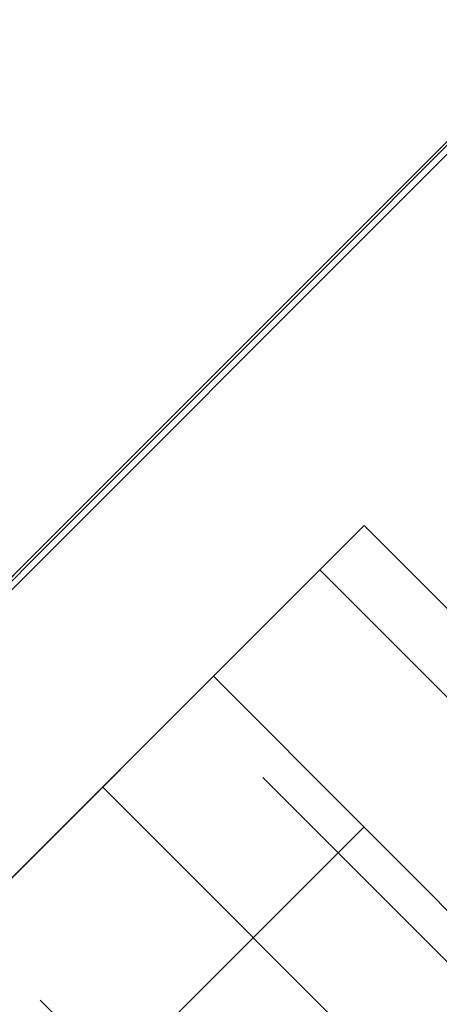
# Model space of a CAD drawing. Header units: millimetres. Extents: x -1030 to 192, y -442 to 180.
# Tile 91 of 256: x -971.63 to -969.66, y 129.11 to 133.73. Entities that reach past the tile are written whole.
import ezdxf

# ---------------------------------------------------------------- set-up
doc = ezdxf.new("R2010")
doc.units = ezdxf.units.MM
doc.header["$MEASUREMENT"] = 0
doc.layers.add('OVIDIO 120x60x72h', color=7, linetype='Continuous')

msp = doc.modelspace()

# ---------------------------------------------------------------- linework, layer by layer
at = {"layer": 'OVIDIO 120x60x72h', "extrusion": (0.265507, 0.881208, -0.391124)}
for points in [[(965.2841, 585.8316), (1010.9038, 645.0517)], [(1010.9038, 645.0517), (965.2841, 585.8316)]]:
    msp.add_lwpolyline(points, dxfattribs=at)
at = {"layer": 'OVIDIO 120x60x72h', "extrusion": (0.202852, -0.108979, 0.973126)}
for points in [[(-327.0833, 1110.8998), (-327.0833, 950.2439)], [(-327.0833, 950.2439), (-327.0833, 1110.8998)], [(-327.3787, 1110.8998), (-327.3787, 950.2439)], [(-327.6742, 950.2439), (-327.6742, 1110.8998)], [(-327.6742, 1110.8998), (-327.6742, 950.2439)]]:
    msp.add_lwpolyline(points, dxfattribs=at)
at = {"layer": 'OVIDIO 120x60x72h', "extrusion": (0.26556, 0.881185, -0.391139)}
for points in [[(1011.6195, 644.4873), (965.2992, 584.369)], [(965.2992, 584.369), (1011.6195, 644.4873)]]:
    msp.add_lwpolyline(points, dxfattribs=at)
at = {"layer": 'OVIDIO 120x60x72h', "extrusion": (0.265352, 0.881275, -0.391079)}
for points in [[(965.4559, 587.208), (1007.8396, 642.2575)], [(1007.8396, 642.2575), (965.4559, 587.208)], [(965.6347, 587.07), (1008.0185, 642.1197)], [(1008.0185, 642.1197), (965.6347, 587.07)]]:
    msp.add_lwpolyline(points, dxfattribs=at)
at = {"layer": 'OVIDIO 120x60x72h', "extrusion": (0.265352, 0.881274, -0.39108)}
msp.add_lwpolyline([(993.9061, 634.4934), (949.5931, 576.9383)], dxfattribs=at)
at = {"layer": 'OVIDIO 120x60x72h', "extrusion": (0.235702, -0.235702, 0.942809)}
for points in [[(-599.2252, 1033.5552), (-599.2252, 924.4774)], [(-600.1739, 924.4774), (-600.1739, 1033.5552)], [(-603.02, 924.4774), (-603.02, 1033.5552)], [(-602.0713, 1033.5552), (-602.0713, 924.4774)], [(-581.4172, 999.7376), (-581.4172, 894.3296)], [(-576.6314, 991.5087), (-576.6314, 886.9683)]]:
    msp.add_lwpolyline(points, dxfattribs=at)
at = {"layer": 'OVIDIO 120x60x72h', "extrusion": (0.202866, -0.108989, 0.973122)}
for points in [[(-328.0888, 1094.2877), (-328.0888, 1036.9065)], [(-328.0888, 1036.9065), (-328.0888, 1094.2877)], [(-328.8017, 1036.9065), (-328.8017, 1094.2877)]]:
    msp.add_lwpolyline(points, dxfattribs=at)
at = {"layer": 'OVIDIO 120x60x72h', "extrusion": (0.202867, -0.108989, 0.973122)}
for points in [[(-329.5149, 1094.288), (-329.5149, 1036.9068)], [(-329.5149, 1036.9068), (-329.5149, 1094.288)]]:
    msp.add_lwpolyline(points, dxfattribs=at)
at = {"layer": 'OVIDIO 120x60x72h', "extrusion": (0.108979, -0.202852, 0.973126)}
for points in [[(-824.1299, 613.0002), (-824.1299, 773.6561)], [(-824.1299, 773.6561), (-824.1299, 613.0002)], [(-823.8344, 773.6561), (-823.8344, 613.0002)], [(-823.539, 773.6561), (-823.539, 613.0002)], [(-823.539, 613.0002), (-823.539, 773.6561)]]:
    msp.add_lwpolyline(points, dxfattribs=at)
at = {"layer": 'OVIDIO 120x60x72h', "extrusion": (0.881274, 0.265352, 0.39108)}
msp.add_lwpolyline([(389.9839, 984.3626), (434.2968, 1041.9176)], dxfattribs=at)
at = {"layer": 'OVIDIO 120x60x72h', "extrusion": (0.046296, -0.021464, 0.998697)}
for points in [[(-278.0874, 893.8578), (-278.0874, 994.3691)], [(-279.5736, 892.8896), (-279.5736, 994.1941)]]:
    msp.add_lwpolyline(points, dxfattribs=at)
at = {"layer": 'OVIDIO 120x60x72h', "extrusion": (-0.015219, -0.015219, 0.999768)}
for points in [[(-958.3348, 142.428), (-967.7123, 133.0526)], [(-957.2742, 141.3672), (-966.6518, 131.9918)]]:
    msp.add_lwpolyline(points, dxfattribs=at)
at = {"layer": 'OVIDIO 120x60x72h', "extrusion": (0.021464, -0.046296, 0.998697)}
msp.add_lwpolyline([(-850.7434, 480.7108), (-850.7434, 581.2238)], dxfattribs=at)
at = {"layer": 'OVIDIO 120x60x72h'}
for points in [[(-986.0377, 116.7518), (-966.8675, 135.922)], [(-967.081, 135.7086), (-985.8243, 116.9652)], [(-970.018, 131.3574), (-981.4731, 119.9022)], [(-968.6037, 129.9432), (-970.018, 131.3574)], [(-968.6037, 129.9432), (-970.018, 131.3574)], [(-970.018, 131.3574), (-968.6037, 129.9432)], [(-970.018, 131.3574), (-968.6037, 129.9432)], [(-970.018, 131.3574), (-968.6037, 129.9432)], [(-968.8109, 129.736), (-970.2251, 131.1503)], [(-970.2251, 131.1503), (-968.8109, 129.736)], [(-968.8109, 129.736), (-970.2251, 131.1503)], [(-980.766, 120.6093), (-970.7251, 130.6503)], [(-970.7251, 130.6503), (-980.766, 120.6093)], [(-969.3109, 129.236), (-970.7251, 130.6503)], [(-970.7251, 130.6503), (-969.3109, 129.236)], [(-969.4322, 129.1147), (-970.4928, 130.1754)], [(-970.4928, 130.1754), (-969.4322, 129.1147)], [(-971.2447, 130.1306), (-969.8305, 128.7164)], [(-970.018, 129.9432), (-980.0589, 119.9022)], [(-971.5382, 129.13), (-970.4776, 128.0693)]]:
    msp.add_lwpolyline(points, dxfattribs=at)
at = {"layer": 'OVIDIO 120x60x72h', "extrusion": (0.999884, -0.000231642, 0.015217)}
for points in [[(134.488, 50.2738), (127.0306, 540.1069)], [(133.4275, 50.2576), (125.9702, 540.0895)]]:
    msp.add_lwpolyline(points, dxfattribs=at)
at = {"layer": 'OVIDIO 120x60x72h', "extrusion": (-0.324768, -0.324768, 0.888285)}
for points in [[(-778.29, -205.2669), (-778.29, -212.3534)], [(-778.29, -212.3534), (-778.29, -205.2669)], [(-777.54, -212.3534), (-777.54, -205.2669)], [(-776.79, -212.3534), (-776.79, -205.2669)], [(-776.79, -205.2669), (-776.79, -212.3534)]]:
    msp.add_lwpolyline(points, dxfattribs=at)
at = {"layer": 'OVIDIO 120x60x72h', "extrusion": (0.707107, -0.707107, 0)}
for points in [[(-594.0226, 35.5783), (-594.0004, 35.5785), (-593.978, 35.5793), (-593.9555, 35.5806), (-593.9327, 35.5823), (-593.9099, 35.5847), (-593.8869, 35.5876), (-593.8638, 35.591), (-593.8406, 35.595), (-593.8174, 35.5996), (-593.7941, 35.6048), (-593.7708, 35.6105), (-593.7474, 35.6169), (-593.7241, 35.6239), (-593.7008, 35.6315), (-593.6776, 35.6397), (-593.6545, 35.6485), (-593.6315, 35.658), (-593.6086, 35.668), (-593.5859, 35.6787), (-593.5633, 35.69), (-593.541, 35.7019), (-593.5188, 35.7145), (-593.497, 35.7276), (-593.4754, 35.7413), (-593.4541, 35.7556), (-593.4331, 35.7705), (-593.4125, 35.7859), (-593.3923, 35.8019), (-593.3725, 35.8185), (-593.353, 35.8356), (-593.334, 35.8531), (-593.3155, 35.8712), (-593.2974, 35.8897), (-593.2798, 35.9087), (-593.2628, 35.9282), (-593.2462, 35.948), (-593.2302, 35.9682), (-593.2148, 35.9889), (-593.1999, 36.0098), (-593.1856, 36.0311), (-593.1719, 36.0527), (-593.1588, 36.0745), (-593.1462, 36.0967), (-593.1343, 36.119), (-593.123, 36.1416), (-593.1123, 36.1643), (-593.1023, 36.1872), (-593.0928, 36.2102), (-593.084, 36.2333), (-593.0758, 36.2566), (-593.0682, 36.2798), (-593.0612, 36.3031), (-593.0548, 36.3265), (-593.0491, 36.3498), (-593.0439, 36.3731), (-593.0393, 36.3963), (-593.0353, 36.4195), (-593.0318, 36.4426), (-593.029, 36.4656), (-593.0266, 36.4884), (-593.0249, 36.5112), (-593.0236, 36.5337), (-593.0228, 36.5561), (-593.0226, 36.5783)], [(-593.0226, 36.5783), (-593.0228, 36.5561), (-593.0236, 36.5337), (-593.0249, 36.5112), (-593.0266, 36.4884), (-593.029, 36.4656), (-593.0318, 36.4426), (-593.0353, 36.4195), (-593.0393, 36.3963), (-593.0439, 36.3731), (-593.0491, 36.3498), (-593.0548, 36.3265), (-593.0612, 36.3031), (-593.0682, 36.2798), (-593.0758, 36.2566), (-593.084, 36.2333), (-593.0928, 36.2102), (-593.1023, 36.1872), (-593.1123, 36.1643), (-593.123, 36.1416), (-593.1343, 36.119), (-593.1462, 36.0967), (-593.1588, 36.0745), (-593.1719, 36.0527), (-593.1856, 36.0311), (-593.1999, 36.0098), (-593.2148, 35.9889), (-593.2302, 35.9682), (-593.2462, 35.948), (-593.2628, 35.9282), (-593.2798, 35.9087), (-593.2974, 35.8897), (-593.3155, 35.8712), (-593.334, 35.8531), (-593.353, 35.8356), (-593.3725, 35.8185), (-593.3923, 35.8019), (-593.4125, 35.7859), (-593.4331, 35.7705), (-593.4541, 35.7556), (-593.4754, 35.7413), (-593.497, 35.7276), (-593.5188, 35.7145), (-593.541, 35.7019), (-593.5633, 35.69), (-593.5859, 35.6787), (-593.6086, 35.668), (-593.6315, 35.658), (-593.6545, 35.6485), (-593.6776, 35.6397), (-593.7008, 35.6315), (-593.7241, 35.6239), (-593.7474, 35.6169), (-593.7708, 35.6105), (-593.7941, 35.6048), (-593.8174, 35.5996), (-593.8406, 35.595), (-593.8638, 35.591), (-593.8869, 35.5876), (-593.9099, 35.5847), (-593.9327, 35.5823), (-593.9555, 35.5806), (-593.978, 35.5793), (-594.0004, 35.5785), (-594.0226, 35.5783)], [(-593.0226, 59.2873), (-593.0229, 59.3112), (-593.0237, 59.3353), (-593.0252, 59.3595), (-593.0272, 59.3836), (-593.0299, 59.4079), (-593.0331, 59.4321), (-593.037, 59.4563), (-593.0414, 59.4805), (-593.0465, 59.5046), (-593.0522, 59.5287), (-593.0584, 59.5526), (-593.0653, 59.5764), (-593.0728, 59.6001), (-593.0808, 59.6236), (-593.0895, 59.6469), (-593.0987, 59.67), (-593.1085, 59.6928), (-593.1189, 59.7154), (-593.1298, 59.7377), (-593.1412, 59.7597), (-593.1532, 59.7814), (-593.1657, 59.8028), (-593.1787, 59.8238), (-593.1922, 59.8444), (-593.2061, 59.8647), (-593.2205, 59.8845), (-593.2354, 59.904), (-593.2506, 59.923), (-593.2663, 59.9415), (-593.2823, 59.9596), (-593.2987, 59.9772), (-593.3155, 59.9944)], [(-593.3155, 59.9944), (-593.2987, 59.9772), (-593.2823, 59.9596), (-593.2663, 59.9415), (-593.2506, 59.923), (-593.2354, 59.904), (-593.2205, 59.8845), (-593.2061, 59.8647), (-593.1922, 59.8444), (-593.1787, 59.8238), (-593.1657, 59.8028), (-593.1532, 59.7814), (-593.1412, 59.7597), (-593.1298, 59.7377), (-593.1189, 59.7154), (-593.1085, 59.6928), (-593.0987, 59.67), (-593.0895, 59.6469), (-593.0808, 59.6236), (-593.0728, 59.6001), (-593.0653, 59.5764), (-593.0584, 59.5526), (-593.0522, 59.5287), (-593.0465, 59.5046), (-593.0414, 59.4805), (-593.037, 59.4563), (-593.0331, 59.4321), (-593.0299, 59.4079), (-593.0272, 59.3836), (-593.0252, 59.3595), (-593.0237, 59.3353), (-593.0229, 59.3112), (-593.0226, 59.2873)], [(-594.1942, 61.7499), (-594.1272, 61.6813), (-594.0616, 61.6107), (-593.9974, 61.5384), (-593.9348, 61.4642), (-593.8737, 61.3882), (-593.8144, 61.3105), (-593.7568, 61.2311), (-593.701, 61.1501), (-593.647, 61.0675), (-593.5951, 60.9835), (-593.5451, 60.8981), (-593.4972, 60.8113), (-593.4514, 60.7232), (-593.4077, 60.6339), (-593.3663, 60.5436), (-593.3271, 60.4522), (-593.2902, 60.3598), (-593.2556, 60.2666), (-593.2233, 60.1727), (-593.1934, 60.078), (-593.166, 59.9827), (-593.1409, 59.887), (-593.1182, 59.7908), (-593.098, 59.6943), (-593.0802, 59.5976), (-593.0648, 59.5007), (-593.0518, 59.4038), (-593.0412, 59.3069), (-593.033, 59.2101), (-593.0272, 59.1136), (-593.0237, 59.0173), (-593.0226, 58.9214)], [(-593.0226, 58.9214), (-593.0237, 59.0173), (-593.0272, 59.1136), (-593.033, 59.2101), (-593.0412, 59.3069), (-593.0518, 59.4038), (-593.0648, 59.5007), (-593.0802, 59.5976), (-593.098, 59.6943), (-593.1182, 59.7908), (-593.1409, 59.887), (-593.166, 59.9827), (-593.1934, 60.078), (-593.2233, 60.1727), (-593.2556, 60.2666), (-593.2902, 60.3598), (-593.3271, 60.4522), (-593.3663, 60.5436), (-593.4077, 60.6339), (-593.4514, 60.7232), (-593.4972, 60.8113), (-593.5451, 60.8981), (-593.5951, 60.9835), (-593.647, 61.0675), (-593.701, 61.1501), (-593.7568, 61.2311), (-593.8144, 61.3105), (-593.8737, 61.3882), (-593.9348, 61.4642), (-593.9974, 61.5384), (-594.0616, 61.6107), (-594.1272, 61.6813), (-594.1942, 61.7499)], [(-594.1942, 61.7499), (-594.1272, 61.6813), (-594.0616, 61.6107), (-593.9974, 61.5384), (-593.9348, 61.4642), (-593.8737, 61.3882), (-593.8144, 61.3105), (-593.7568, 61.2311), (-593.701, 61.1501), (-593.647, 61.0675), (-593.5951, 60.9835), (-593.5451, 60.8981), (-593.4972, 60.8113), (-593.4514, 60.7232), (-593.4077, 60.6339), (-593.3663, 60.5436), (-593.3271, 60.4522), (-593.2902, 60.3598), (-593.2556, 60.2666), (-593.2233, 60.1727), (-593.1934, 60.078), (-593.166, 59.9827), (-593.1409, 59.887), (-593.1182, 59.7908), (-593.098, 59.6943), (-593.0802, 59.5976), (-593.0648, 59.5007), (-593.0518, 59.4038), (-593.0412, 59.3069), (-593.033, 59.2101), (-593.0272, 59.1136), (-593.0237, 59.0173), (-593.0226, 58.9214)]]:
    msp.add_lwpolyline(points, dxfattribs=at)
at = {"layer": 'OVIDIO 120x60x72h', "extrusion": (1, 0, 0)}
for points in [[(131.3574, 36.5783), (131.3574, 59.2873)], [(131.3574, 59.2873), (131.3574, 36.5783)]]:
    msp.add_lwpolyline(points, dxfattribs=at)
at = {"layer": 'OVIDIO 120x60x72h', "extrusion": (0.866025, -0.288675, 0.408248)}
for points in [[(-182.392, 447.4651), (-184.9715, 450.6243)], [(-184.9715, 450.6243), (-182.392, 447.4651)], [(-185.8659, 449.894), (-183.2865, 446.7348)], [(-183.2865, 446.7348), (-185.8659, 449.894)]]:
    msp.add_lwpolyline(points, dxfattribs=at)
at = {"layer": 'OVIDIO 120x60x72h', "extrusion": (-0.707107, 0.707107, 0)}
msp.add_lwpolyline([(594.0226, 35.5783), (593.9984, 35.5786), (593.9741, 35.5795), (593.9497, 35.581), (593.9253, 35.583), (593.9009, 35.5857), (593.8765, 35.589), (593.8521, 35.5929), (593.8278, 35.5975), (593.8035, 35.6026), (593.7794, 35.6083), (593.7553, 35.6147), (593.7315, 35.6216), (593.7078, 35.6292), (593.6842, 35.6373), (593.6609, 35.646), (593.6379, 35.6553), (593.615, 35.6651), (593.5925, 35.6755), (593.5703, 35.6865), (593.5483, 35.6979), (593.5267, 35.7099), (593.5055, 35.7224), (593.4846, 35.7354), (593.4641, 35.7488), (593.444, 35.7627), (593.4243, 35.777), (593.405, 35.7918), (593.3862, 35.8069), (593.3678, 35.8225), (593.3499, 35.8384), (593.3325, 35.8546), (593.3155, 35.8712), (593.2989, 35.8882), (593.2827, 35.9056), (593.2668, 35.9235), (593.2512, 35.9419), (593.2361, 35.9607), (593.2213, 35.98), (593.207, 35.9997), (593.1931, 36.0198), (593.1797, 36.0403), (593.1667, 36.0612), (593.1542, 36.0824), (593.1422, 36.104), (593.1307, 36.126), (593.1198, 36.1482), (593.1094, 36.1708), (593.0996, 36.1936), (593.0903, 36.2166), (593.0816, 36.24), (593.0734, 36.2635), (593.0659, 36.2872), (593.059, 36.3111), (593.0526, 36.3351), (593.0469, 36.3592), (593.0418, 36.3835), (593.0372, 36.4078), (593.0333, 36.4322), (593.03, 36.4566), (593.0273, 36.481), (593.0253, 36.5054), (593.0238, 36.5298), (593.0229, 36.5541), (593.0226, 36.5783)], dxfattribs=at)
at = {"layer": 'OVIDIO 120x60x72h', "extrusion": (-0.288675, 0.866025, 0.408248)}
for points in [[(881.0952, -117.7583), (878.5157, -120.9175)], [(882.17, -116.0981), (879.5253, -119.3371)], [(879.5253, -119.3371), (882.17, -116.0981)], [(879.1899, -119.0633), (881.8346, -115.8242)], [(878.8545, -118.7894), (881.4991, -115.5503)], [(881.4991, -115.5503), (878.8545, -118.7894)]]:
    msp.add_lwpolyline(points, dxfattribs=at)
at = {"layer": 'OVIDIO 120x60x72h'}
for points in [[(-966.8675, 135.922, 65.8783), (-966.9423, 135.8287, 65.8783), (-967.0189, 135.737, 65.8782), (-967.0973, 135.6468, 65.8781), (-967.1775, 135.5582, 65.8781), (-967.2594, 135.4713, 65.878), (-974.2303, 128.4987, 65.878)], [(-974.2505, 128.5189, 63.8782), (-967.2669, 135.5047, 63.8782), (-967.1728, 135.6056, 63.8783), (-967.081, 135.7086, 63.8783)]]:
    msp.add_polyline3d(points, dxfattribs=at)

doc.saveas('drawing.dxf')
